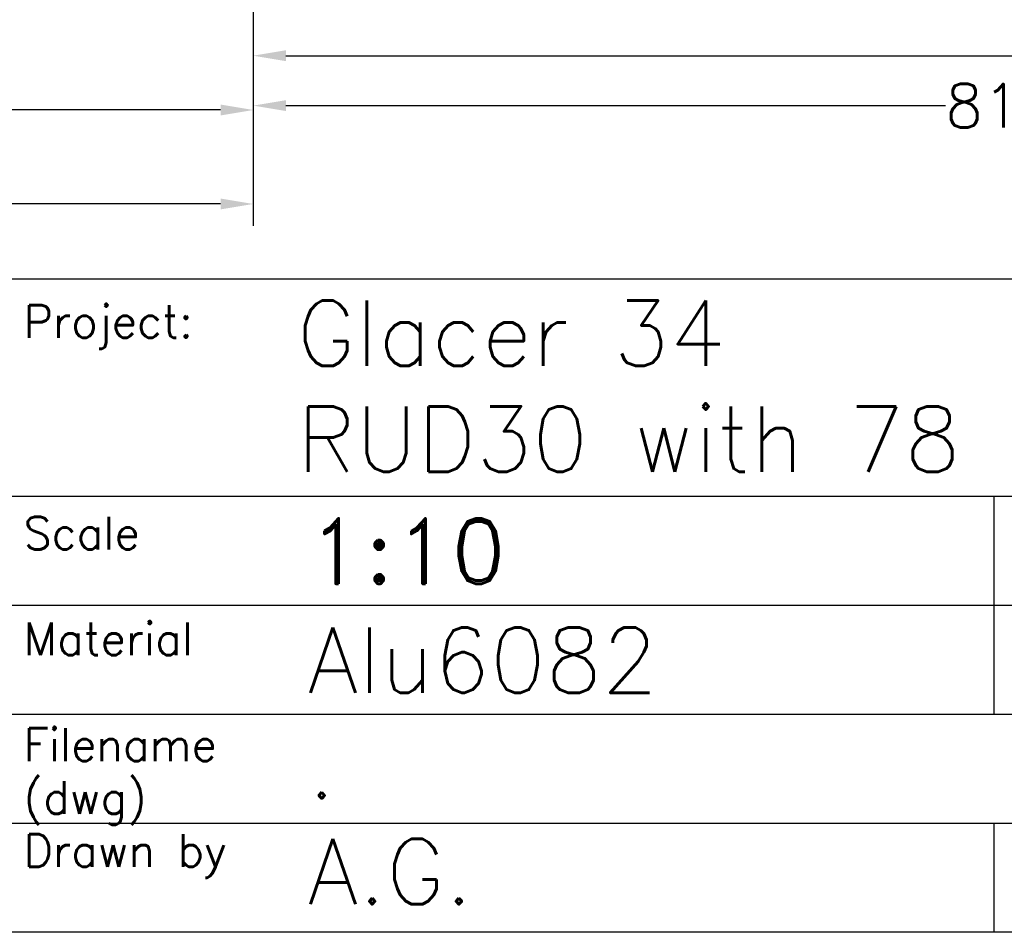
# Model space of a CAD drawing. Header units: millimetres. Extents: x -21605 to -18755, y -21786 to -19786.
# Tile 2 of 6: x -20202 to -19750, y -21736 to -21317. Entities that reach past the tile are written whole.
import ezdxf

# ---------------------------------------------------------------- set-up
doc = ezdxf.new("R2010")
doc.units = ezdxf.units.MM
doc.header["$LTSCALE"] = 5
doc.header["$PDMODE"] = 34
doc.header["$PDSIZE"] = 3
doc.layers.add('DIMS', color=7, linetype='Continuous', lineweight=15)
doc.layers.add('RAMME', color=7, linetype='Continuous')
doc.styles.add('ROMAND', font='romand')
doc.styles.add('ROMANS', font='romans')
doc.dimstyles.new('Text 20', dxfattribs={"dimtxt": 20, "dimasz": 15, "dimexe": 10, "dimexo": 0, "dimgap": 0, "dimtad": 0, "dimdsep": 46, "dimtxsty": 'ROMANS', "dimcen": 10, "dimazin": 2, "dimtfac": 0.65, "dimtofl": 0, "dimtmove": 0, "dimatfit": 0, "dimfxl": 0, "dimtolj": 1, "dimarcsym": 0})

# ---------------------------------------------------------------- blocks, each defined once
blk = doc.blocks.new('*D17')
at = {"layer": 'DEFPOINTS', "color": 0}
for p in [(-20095.19, -20997.9), (-19285.19, -21022.9), (-20095.19, -21356.4)]:
    blk.add_point(p, dxfattribs=at)
at = {"layer": 'DIMS', "color": 0, "lineweight": -2}
for p, q in [((-20095.19, -20997.9), (-20095.19, -21366.4)), ((-19285.19, -21022.9), (-19285.19, -21366.4)), ((-20080.19, -21356.4), (-19777.41, -21356.4)), ((-19300.19, -21356.4), (-19725.98, -21356.4))]:
    blk.add_line(p, q, dxfattribs=at)
at = {"layer": 'DIMS', "color": 0}
for points in [[(-20080.19, -21353.9), (-20080.19, -21358.9), (-20095.19, -21356.4)], [(-19300.19, -21353.9), (-19300.19, -21358.9), (-19285.19, -21356.4)]]:
    blk.add_solid(points, dxfattribs=at)
at = {"layer": 'DIMS', "color": 0, "insert": (-19751.69, -21356.4), "char_height": 20, "attachment_point": 5, "style": 'ROMANS'}
blk.add_mtext('\\A1;810', dxfattribs=at)
blk = doc.blocks.new('*D24')
at = {"layer": 'DEFPOINTS', "color": 0}
for p in [(-20945.19, -20997.9), (-20095.19, -20997.9), (-20945.19, -21358.4)]:
    blk.add_point(p, dxfattribs=at)
at = {"layer": 'DIMS', "color": 0, "lineweight": -2}
for p, q in [((-20945.19, -20997.9), (-20945.19, -21368.4)), ((-20095.19, -20997.9), (-20095.19, -21368.4)), ((-20930.19, -21358.4), (-20741.41, -21358.4)), ((-20110.19, -21358.4), (-20689.98, -21358.4))]:
    blk.add_line(p, q, dxfattribs=at)
at = {"layer": 'DIMS', "color": 0}
for points in [[(-20930.19, -21355.9), (-20930.19, -21360.9), (-20945.19, -21358.4)], [(-20110.19, -21355.9), (-20110.19, -21360.9), (-20095.19, -21358.4)]]:
    blk.add_solid(points, dxfattribs=at)
at = {"layer": 'DIMS', "color": 0, "insert": (-20715.69, -21358.4), "char_height": 20, "attachment_point": 5, "style": 'ROMANS'}
blk.add_mtext('\\A1;850', dxfattribs=at)
blk = doc.blocks.new('*D39')
at = {"layer": 'DEFPOINTS', "color": 0}
for p in [(-19415.19, -21022.9), (-20095.19, -21260.47), (-19415.19, -21333.48)]:
    blk.add_point(p, dxfattribs=at)
at = {"layer": 'DIMS', "color": 0, "lineweight": -2}
for p, q in [((-19415.19, -21022.9), (-19415.19, -21343.48)), ((-20095.19, -21260.47), (-20095.19, -21343.48)), ((-20080.19, -21333.48), (-19721.88, -21333.48)), ((-19430.19, -21333.48), (-19671.4, -21333.48))]:
    blk.add_line(p, q, dxfattribs=at)
at = {"layer": 'DIMS', "color": 0}
for points in [[(-20080.19, -21330.98), (-20080.19, -21335.98), (-20095.19, -21333.48)], [(-19430.19, -21330.98), (-19430.19, -21335.98), (-19415.19, -21333.48)]]:
    blk.add_solid(points, dxfattribs=at)
at = {"layer": 'DIMS', "color": 0, "insert": (-19696.64, -21333.48), "char_height": 20, "attachment_point": 5, "style": 'ROMANS'}
blk.add_mtext('\\A1;680', dxfattribs=at)
blk = doc.blocks.new('*D43')
at = {"layer": 'DEFPOINTS', "color": 0}
for p in [(-21495.72, -20736.57), (-20095.19, -20997.9), (-21495.72, -21401.55)]:
    blk.add_point(p, dxfattribs=at)
at = {"layer": 'DIMS', "color": 0, "lineweight": -2}
for p, q in [((-21495.72, -20736.57), (-21495.72, -21411.55)), ((-20095.19, -20997.9), (-20095.19, -21411.55)), ((-21480.72, -21401.55), (-20934.3, -21401.55)), ((-20110.19, -21401.55), (-20872.39, -21401.55))]:
    blk.add_line(p, q, dxfattribs=at)
at = {"layer": 'DIMS', "color": 0}
for points in [[(-21480.72, -21399.05), (-21480.72, -21404.05), (-21495.72, -21401.55)], [(-20110.19, -21399.05), (-20110.19, -21404.05), (-20095.19, -21401.55)]]:
    blk.add_solid(points, dxfattribs=at)
at = {"layer": 'DIMS', "color": 0, "insert": (-20903.34, -21401.55), "char_height": 20, "attachment_point": 5, "style": 'ROMANS'}
blk.add_mtext('\\A1;1401', dxfattribs=at)

msp = doc.modelspace()

# ---------------------------------------------------------------- linework, layer by layer
at = {"layer": 'RAMME'}
for p, q in [((-20705.194, -21435.899), (-18805.194, -21435.899)), ((-19305.194, -21535.899), (-20705.194, -21535.899)), ((-19755.194, -21535.899), (-19755.194, -21635.899)), ((-19305.194, -21585.899), (-20705.194, -21585.899)), ((-19305.194, -21635.899), (-20705.194, -21635.899)), ((-19305.194, -21685.899), (-20705.194, -21685.899)), ((-19755.194, -21685.899), (-19755.194, -21735.899)), ((-18805.194, -21735.899), (-21555.194, -21735.899))]:
    msp.add_line(p, q, dxfattribs=at)

# ---------------------------------------------------------------- texts
for s, height, style, p in [('Glacer 34', 30, 'ROMANS', (-20075.194, -21475.899)), ('Project:', 15, 'ROMANS', (-20200.644, -21462.973)), ('RUD30 with 78 mm stock', 30, 'ROMANS', (-20075.194, -21524.47)), ('Scale ', 15, 'ROMANS', (-20200.644, -21560.116)), ('1:10', 30, 'ROMAND', (-20070.194, -21575.899)), ('Material', 15, 'ROMANS', (-20200.644, -21608.687)), ('Alu6082', 30, 'ROMANS', (-20070.194, -21625.899)), ('Filename', 15, 'ROMANS', (-20200.644, -21657.259)), ('(dwg)', 15, 'ROMANS', (-20200.644, -21681.545)), ('.', 30, 'ROMANS', (-20070.194, -21674.47)), ('Drawn by', 15, 'ROMANS', (-20200.644, -21705.83)), ('A.G.', 30, 'ROMANS', (-20070.194, -21723.042))]:
    msp.add_text(s, height=height, dxfattribs=dict(at, style=style)).set_placement(p)

# ---------------------------------------------------------------- dimensions: what is measured, and where the dimension line sits
at = {"layer": 'DIMS'}
for base, p1, p2, override, picture, middle in [((-21495.719, -21401.552), (-20095.194, -20997.899), (-21495.719, -20736.572), {"dimdec": 0, "dimarcsym": 1}, '*D43', (-20903.343, -21401.552)), ((-19415.194, -21333.476), (-20095.194, -21260.469), (-19415.194, -21022.899), {"dimarcsym": 1}, '*D39', (-19696.641, -21333.476))]:
    dim = msp.add_linear_dim(base=base, p1=p1, p2=p2, dimstyle='Text 20', override=override, dxfattribs=at)
    dim.commit()
    dim.dimension.update_dxf_attribs({"geometry": picture, "text_midpoint": middle, "dimtype": 160})
for base, p1, p2, picture, middle in [((-20945.194, -21358.399), (-20095.194, -20997.899), (-20945.194, -20997.899), '*D24', (-20715.694, -21358.399)), ((-20095.194, -21356.399), (-19285.194, -21022.899), (-20095.194, -20997.899), '*D17', (-19751.694, -21356.399))]:
    dim = msp.add_linear_dim(base=base, p1=p1, p2=p2, dimstyle='Text 20', dxfattribs=at)
    dim.commit()
    dim.dimension.update_dxf_attribs({"geometry": picture, "text_midpoint": middle, "dimtype": 160})

doc.saveas('drawing.dxf')
